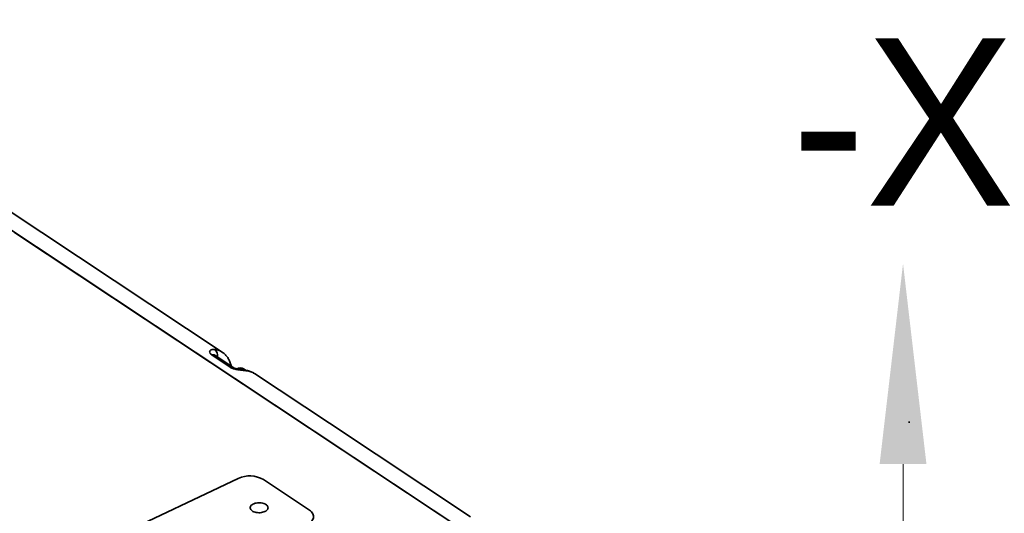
# Model space of a CAD drawing. Header units: millimetres. Extents: x -8713 to 3261, y -18743 to -8704.
# Tile 152 of 154: x 3128 to 3168, y -18266 to -18246. Entities that reach past the tile are written whole.
import ezdxf
from ezdxf.enums import TextEntityAlignment as Align

# ---------------------------------------------------------------- set-up
doc = ezdxf.new("R2010")
doc.units = ezdxf.units.MM
doc.header["$LTSCALE"] = 10
for name, color, linetype, lineweight in [('1轮廓实线层', 7, 'Continuous', 18), ('6文字层', 3, 'Continuous', 13), ('7标注层', 4, 'Continuous', 13)]:
    doc.layers.add(name, color=color, linetype=linetype, lineweight=lineweight)

msp = doc.modelspace()

# ---------------------------------------------------------------- linework, layer by layer
at = {"color": 7, "linetype": 'Continuous', "lineweight": 35}
msp.add_line((3164.15, -18262.221), (3164.149, -18262.271), dxfattribs=at)
at = {"layer": '1轮廓实线层', "color": 7, "linetype": 'Continuous', "lineweight": 35}
for p, q in [((3115.079, -18245.984), (3160.332, -18276.015)), ((3136.418, -18259.419), (3127.692, -18253.629)), ((3128.028, -18254.577), (3160.332, -18276.015)), ((3136.74, -18260.026), (3135.997, -18259.533)), ((3136.864, -18260.038), (3136.121, -18259.545)), ((3137.071, -18260.06), (3137.006, -18260.091)), ((3137.313, -18260.114), (3137.273, -18260.09)), ((3137.065, -18264.519), (3130.46, -18267.651)), ((3139.936, -18265.798), (3138.08, -18264.566))]:
    msp.add_line(p, q, dxfattribs=at)
at = {"layer": '1轮廓实线层'}
msp.add_line((3163.904, -18292.789), (3163.904, -18263.938), dxfattribs=at)
at = {"layer": '1轮廓实线层', "color": 7, "linetype": 'Continuous', "lineweight": 35, "flags": 128}
for points in [[(3137.313, -18260.114), (3137.34, -18260.132), (3137.357, -18260.145)], [(3137.352, -18260.146), (3137.387, -18260.155), (3137.421, -18260.173)], [(3146.443, -18266.072), (3140.743, -18262.29), (3137.717, -18260.282)], [(3138.139, -18265.858), (3138.177, -18265.838), (3138.209, -18265.814), (3138.234, -18265.788), (3138.253, -18265.761), (3138.264, -18265.732), (3138.267, -18265.702), (3138.263, -18265.673), (3138.251, -18265.644), (3138.232, -18265.617), (3138.206, -18265.591), (3138.174, -18265.568), (3138.136, -18265.548), (3138.093, -18265.531), (3138.046, -18265.518), (3137.996, -18265.508), (3137.944, -18265.503), (3137.892, -18265.503), (3137.84, -18265.506), (3137.789, -18265.514), (3137.741, -18265.525), (3137.696, -18265.541), (3137.656, -18265.56), (3137.621, -18265.582), (3137.592, -18265.607), (3137.57, -18265.634), (3137.555, -18265.662), (3137.548, -18265.691), (3137.548, -18265.721), (3137.556, -18265.75), (3137.572, -18265.778), (3137.594, -18265.805), (3137.624, -18265.829), (3137.659, -18265.851), (3137.7, -18265.869), (3137.745, -18265.885), (3137.793, -18265.896), (3137.844, -18265.903), (3137.896, -18265.906), (3137.949, -18265.905), (3138, -18265.899), (3138.05, -18265.889), (3138.097, -18265.876), (3138.139, -18265.858)], [(3139.85, -18266.367), (3139.905, -18266.338), (3139.954, -18266.306), (3139.997, -18266.271), (3140.034, -18266.234), (3140.063, -18266.195), (3140.085, -18266.155), (3140.099, -18266.113), (3140.106, -18266.071), (3140.104, -18266.029), (3140.095, -18265.987), (3140.078, -18265.946), (3140.053, -18265.906), (3140.021, -18265.868), (3139.982, -18265.832), (3139.936, -18265.798)]]:
    msp.add_lwpolyline(points, dxfattribs=at)
at = {"layer": '1轮廓实线层', "color": 7, "linetype": 'Continuous', "lineweight": 35}
for centre, radius, start, end in [((3135.927, -18259.544), 0.304, 346.9888, 50.1427), ((3136.046, -18259.669), 0.145, 58.8595, 109.8643), ((3136.789, -18260.162), 0.145, 58.8228, 109.8662), ((3137.144, -18260.311), 0.261, 39.9756, 106.2255), ((3137.526, -18265.547), 1.127, 60.5633, 114.1345)]:
    msp.add_arc(centre, radius, start, end, dxfattribs=at)
for points, knots in [([(3134.26, -18281.902), (3131.222, -18279.85), (3125.148, -18275.746), (3117.643, -18270.617), (3111.707, -18266.539), (3107.319, -18263.525), (3102.922, -18260.516), (3099.957, -18258.532), (3098.474, -18257.539)], [0, 0, 0, 0, 0.253594, 0.507199, 0.630403, 0.753608, 0.876808, 1, 1, 1, 1]), ([(3135.997, -18259.533), (3135.984, -18259.524), (3135.959, -18259.505), (3135.939, -18259.482), (3135.922, -18259.457), (3135.91, -18259.43), (3135.909, -18259.396), (3135.92, -18259.365), (3135.944, -18259.339), (3135.979, -18259.32), (3136.021, -18259.309), (3136.069, -18259.305), (3136.104, -18259.309), (3136.122, -18259.31)], [0, 0, 0, 0, 0.079365, 0.15875, 0.183798, 0.280025, 0.376347, 0.478668, 0.581082, 0.68827, 0.79552, 0.897745, 1, 1, 1, 1]), ([(3136.122, -18259.31), (3136.151, -18259.315), (3136.21, -18259.325), (3136.293, -18259.353), (3136.363, -18259.384), (3136.402, -18259.41), (3136.417, -18259.42)], [0, 0, 0, 0, 0.271865, 0.5455, 0.824746, 1, 1, 1, 1]), ([(3136.122, -18259.545), (3136.12, -18259.544), (3136.115, -18259.54), (3136.112, -18259.538), (3136.113, -18259.539), (3136.113, -18259.539)], [0, 0, 0, 0, 0.357372, 0.894091, 1, 1, 1, 1]), ([(3136.786, -18259.986), (3136.781, -18259.965), (3136.769, -18259.918), (3136.746, -18259.846), (3136.715, -18259.771), (3136.68, -18259.702), (3136.64, -18259.636), (3136.595, -18259.577), (3136.545, -18259.522), (3136.491, -18259.473), (3136.448, -18259.439), (3136.422, -18259.423), (3136.418, -18259.42)], [0, 0, 0, 0, 0.094859, 0.21123, 0.322092, 0.44105, 0.543999, 0.653947, 0.759822, 0.866909, 0.974799, 1, 1, 1, 1]), ([(3137.421, -18260.173), (3137.399, -18260.17), (3137.355, -18260.164), (3137.278, -18260.156), (3137.194, -18260.147), (3137.109, -18260.136), (3137.025, -18260.123), (3136.948, -18260.108), (3136.876, -18260.088), (3136.818, -18260.067), (3136.773, -18260.046), (3136.751, -18260.032), (3136.74, -18260.026)], [0, 0, 0, 0, 0.121075, 0.244481, 0.362433, 0.48352, 0.584757, 0.689047, 0.780784, 0.875867, 0.937349, 1, 1, 1, 1]), ([(3137.352, -18260.147), (3137.35, -18260.146), (3137.335, -18260.144), (3137.302, -18260.14), (3137.256, -18260.134), (3137.207, -18260.128), (3137.159, -18260.121), (3137.11, -18260.113), (3137.063, -18260.105), (3137.02, -18260.095), (3136.98, -18260.085), (3136.945, -18260.074), (3136.915, -18260.064), (3136.892, -18260.054), (3136.875, -18260.045), (3136.866, -18260.039), (3136.864, -18260.038), (3136.864, -18260.038)], [0, 0, 0, 0, 0.01636, 0.116333, 0.21882, 0.310266, 0.404153, 0.491295, 0.570537, 0.644733, 0.715242, 0.781097, 0.841366, 0.896884, 0.948977, 0.996873, 1, 1, 1, 1]), ([(3137.718, -18260.282), (3137.716, -18260.281), (3137.695, -18260.266), (3137.65, -18260.241), (3137.583, -18260.208), (3137.513, -18260.182), (3137.438, -18260.162), (3137.385, -18260.15), (3137.355, -18260.147), (3137.352, -18260.147)], [0, 0, 0, 0, 0.013448, 0.200177, 0.390842, 0.583702, 0.778912, 0.975807, 1, 1, 1, 1]), ([(3137.717, -18260.282), (3137.695, -18260.268), (3137.648, -18260.239), (3137.574, -18260.209), (3137.497, -18260.185), (3137.447, -18260.177), (3137.421, -18260.173)], [0, 0, 0, 0, 0.2489344, 0.5308471, 0.7648623, 1, 1, 1, 1])]:
    msp.add_open_spline(points, degree=3, knots=knots, dxfattribs=at)
at = {"layer": '7标注层'}
msp.add_solid([(3164.849, -18263.938), (3162.959, -18263.938), (3163.904, -18255.838)], dxfattribs=at)

# ---------------------------------------------------------------- texts
at = {"layer": '6文字层'}
msp.add_text('-X', height=6.75, dxfattribs=at).set_placement((3163.904, -18255.518), align=Align.BOTTOM_CENTER)

doc.saveas('drawing.dxf')
